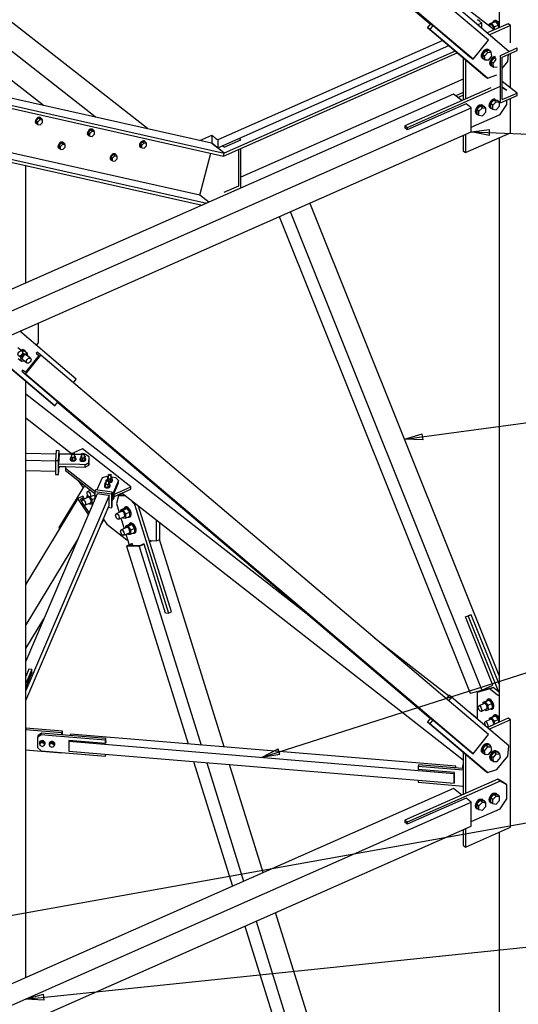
# Paper-space layout 'A0 Advance Steel' of a CAD drawing. Header units: millimetres. Extents: x 292 to 712, y 182 to 776.
# Tile 22 of 61: x 462 to 489, y 373 to 427. Entities that reach past the tile are written whole.
import ezdxf

# ---------------------------------------------------------------- set-up
doc = ezdxf.new("R2010")
doc.units = ezdxf.units.MM
doc.layers.get('0').update_dxf_attribs({"linetype": 'CONTINUOUS'})
for name, color, linetype in [('AS_Belki', 145, 'CONTINUOUS'), ('AS_Blachy', 30, 'CONTINUOUS'), ('AS_Kraty', 9, 'CONTINUOUS'), ('AS_Schody', 253, 'CONTINUOUS'), ('AS_Sruby', 9, 'CONTINUOUS')]:
    doc.layers.add(name, color=color, linetype=linetype)

psp = doc.layouts.new('A0 Advance Steel')

# ---------------------------------------------------------------- hatches: boundary and pattern name
at = {"layer": 'AS_Kraty', "extrusion": (-7.6233e-17, 0.809331, 0.587353)}
h = psp.add_hatch(dxfattribs=at)
h.set_pattern_fill('GRATE', color=9, scale=0.266667, angle=-142.9443, style=0)
h.set_pattern_definition([(217.0557, (-473.52048, -32669.24063), (0.1275485, -0.1689205), []), (307.0557, (-473.5205, -32669.2406), (0.675682, 0.510194), [])])
h.paths.add_polyline_path([(-477.952, -32681.864), (-485.48, -32671.007), (-485.546, -32671.057), (-485.608, -32671.187), (-485.697, -32671.255), (-485.777, -32671.148), (-485.816, -32671.094), (-487.184, -32669.12), (-487.406, -32669.288), (-477.954, -32681.865)], flags=0)
h.paths.add_polyline_path([(-463.077, -32671.718), (-463.117, -32671.664), (-461.214, -32670.144), (-469.225, -32659.485), (-469.268, -32659.435), (-472.059, -32658.368), (-472.77, -32658.821), (-473.05, -32658.447), (-485.283, -32667.684), (-484.523, -32668.781), (-484.494, -32668.843), (-484.618, -32669.104), (-484.618, -32669.187), (-476.064, -32681.524)], flags=0)
h = psp.add_hatch(dxfattribs=at)
h.set_pattern_fill('GRATE', color=9, scale=0.266667, angle=126.926, style=0)
h.set_pattern_definition([(126.926, (-457.3433, -32657.28548), (-0.169209, -0.127166), []), (216.926, (-457.3433, -32657.2855), (0.50866, -0.676835), [])])
h.paths.add_polyline_path([(-453.947, -32664.69), (-452.721, -32663.769), (-460.781, -32653.045), (-463.472, -32652.016)], flags=0)
h = psp.add_hatch(dxfattribs=at)
h.set_pattern_fill('GRATE', color=9, scale=0.266667, angle=126.926, style=0)
h.set_pattern_definition([(126.926, (-460.17942, -32659.41691), (-0.169209, -0.127166), []), (216.926, (-460.1794, -32659.4169), (0.50866, -0.676835), [])])
h.paths.add_polyline_path([(-456.783, -32666.822), (-455.557, -32665.9), (-463.617, -32655.176), (-466.308, -32654.148)], flags=0)
h = psp.add_hatch(dxfattribs=at)
h.set_pattern_fill('GRATE', color=9, scale=0.266667, angle=126.926, style=0)
h.set_pattern_definition([(126.926, (-463.01554, -32661.54835), (-0.169209, -0.127166), []), (216.926, (-463.0155, -32661.54835), (0.50866, -0.676835), [])])
h.paths.add_polyline_path([(-459.619, -32668.953), (-458.393, -32668.032), (-466.453, -32657.307), (-469.144, -32656.279)], flags=0)

# ---------------------------------------------------------------- linework, layer by layer
at = {"color": 0, "linetype": 'ByBlock', "lineweight": -2}
for p, q in [((486.863, 420.614), (487.869, 420.74)), ((487.855, 420.407), (486.863, 420.614)), ((487.855, 420.407), (487.869, 420.74)), ((483.23, 403.883), (484.198, 404.181)), ((484.243, 403.851), (483.23, 403.883)), ((484.243, 403.851), (484.198, 404.181)), ((475.451, 386.585), (476.353, 387.048)), ((476.454, 386.731), (475.451, 386.585)), ((476.454, 386.731), (476.353, 387.048)), ((462.604, 373.432), (463.582, 373.701)), ((463.616, 373.37), (462.604, 373.432)), ((463.616, 373.37), (463.582, 373.701))]:
    psp.add_line(p, q, dxfattribs=at)
at = {"color": 7}
for points in [[(486.863, 420.614), (520.758, 419.239), (537.648, 419.239)], [(483.23, 403.883), (520.758, 408.941), (537.648, 408.941)], [(475.451, 386.585), (520.758, 401.062), (535.706, 401.062)], [(461.059, 377.864), (520.694, 388.547), (535.641, 388.547)], [(462.604, 373.432), (520.758, 379.465), (537.648, 379.465)]]:
    psp.add_lwpolyline(points, dxfattribs=at)
at = {"layer": 'AS_Belki', "linetype": 'Continuous', "ltscale": 0.15}
for p, q in [((488.38, 458.051), (488.38, 426.266)), ((487.806, 425.588), (463.433, 446.235)), ((486.968, 424.552), (462.595, 445.198)), ((464.344, 443.664), (484.641, 426.47)), ((484.656, 426.488), (484.648, 426.494)), ((484.648, 426.494), (484.656, 426.488)), ((484.656, 426.488), (484.792, 426.382)), ((484.792, 426.382), (486.768, 424.708)), ((486.968, 424.552), (487.806, 425.588)), ((486.768, 424.708), (486.968, 424.552)), ((485.902, 422.66), (438.346, 401.669)), ((486.358, 422.304), (485.902, 422.66)), ((486.583, 422.128), (483.385, 420.717)), ((486.863, 421.909), (486.583, 422.128)), ((438.346, 400.493), (486.863, 421.909)), ((486.863, 420.614), (486.863, 421.909)), ((438.346, 399.198), (486.863, 420.614)), ((483.241, 420.829), (483.249, 420.833)), ((483.249, 420.823), (483.241, 420.829)), ((483.385, 420.717), (483.249, 420.823)), ((488.38, 420.282), (488.38, 388.498)), ((462.616, 412.382), (462.616, 418.776)), ((488.38, 391.028), (478.08, 416.737)), ((477.014, 416.267), (487.439, 390.244)), ((476.419, 416.004), (486.81, 390.069)), ((463.233, 408.622), (463.183, 408.56)), ((463.433, 408.466), (463.233, 408.622)), ((462.595, 407.429), (463.433, 408.466)), ((463.335, 408.441), (462.597, 407.529)), ((463.183, 408.56), (463.33, 408.435)), ((463.183, 408.56), (463.335, 408.441)), ((487.806, 387.82), (463.433, 408.466)), ((462.445, 407.648), (462.395, 407.586)), ((462.395, 407.586), (464.371, 405.912)), ((462.395, 407.586), (462.595, 407.429)), ((462.597, 407.529), (462.445, 407.648)), ((486.968, 386.783), (462.595, 407.429)), ((462.616, 388.122), (462.616, 407.04)), ((462.616, 406.349), (478.02, 394.311)), ((464.344, 405.895), (484.641, 388.701)), ((464.371, 405.912), (464.363, 405.918)), ((462.616, 405.054), (465.114, 403.102)), ((464.265, 403.081), (462.616, 403.115)), ((464.243, 402.689), (462.616, 402.723)), ((462.616, 402.184), (464.243, 402.15)), ((466.507, 400.924), (462.616, 391.823)), ((467.153, 400.829), (462.616, 390.215)), ((465.452, 400.67), (462.616, 396.01)), ((465.719, 400.788), (465.452, 400.67)), ((466.024, 399.795), (465.452, 400.67)), ((465.775, 400.702), (465.593, 400.622)), ((465.685, 400.482), (465.593, 400.622)), ((465.707, 400.591), (465.775, 400.702)), ((465.775, 400.702), (465.719, 400.788)), ((467.114, 400.834), (466.507, 400.924)), ((467.153, 400.829), (467.114, 400.834)), ((467.153, 400.289), (467.153, 400.829)), ((467.864, 400.953), (486.425, 386.447)), ((462.616, 389.675), (467.153, 400.289)), ((465.662, 400.517), (465.685, 400.555)), ((466.068, 399.897), (465.799, 400.307)), ((466.684, 399.191), (466.873, 399.502)), ((465.439, 398.427), (462.616, 393.788)), ((468.364, 398.196), (468.097, 398.079)), ((468.097, 398.079), (471.455, 387.314)), ((468.798, 398.056), (468.097, 398.079)), ((468.42, 398.195), (468.239, 398.115)), ((468.827, 398.095), (468.239, 398.115)), ((468.42, 398.195), (468.364, 398.196)), ((468.447, 398.108), (468.42, 398.195)), ((469.064, 398.173), (468.798, 398.056)), ((468.798, 398.056), (472.166, 387.254)), ((469.008, 398.175), (468.827, 398.095)), ((469.064, 398.173), (469.008, 398.175)), ((470.231, 394.431), (469.064, 398.173)), ((469.449, 398.37), (469.36, 398.33)), ((469.505, 398.368), (469.367, 398.307)), ((473.411, 387.151), (469.893, 398.43)), ((470.242, 394.436), (470.231, 394.431)), ((486.562, 394.218), (486.743, 394.298)), ((488.047, 390.512), (486.562, 394.218)), ((486.743, 394.298), (486.754, 394.303)), ((486.754, 394.303), (486.755, 394.301)), ((462.616, 392.506), (463.599, 394.121)), ((485.631, 389.926), (481.603, 393.074)), ((462.951, 391.191), (462.616, 390.407)), ((462.938, 391.193), (462.951, 391.191)), ((487.439, 390.244), (488.047, 390.512)), ((488.347, 390.644), (488.38, 390.659)), ((486.81, 390.069), (487.439, 390.244)), ((487.198, 388.701), (486.723, 389.073)), ((484.656, 388.719), (484.648, 388.726)), ((484.648, 388.726), (484.656, 388.719)), ((484.656, 388.719), (484.792, 388.613)), ((484.792, 388.613), (486.768, 386.939)), ((465.052, 387.847), (465.033, 387.765)), ((486.037, 386.099), (465.052, 387.847)), ((486.968, 386.783), (487.806, 387.82)), ((464.97, 387.506), (464.959, 387.459)), ((464.959, 387.459), (485.943, 385.711)), ((464.959, 387.459), (464.959, 386.92)), ((466.95, 387.341), (464.97, 387.506)), ((466.975, 387.442), (466.95, 387.341)), ((466.975, 387.45), (466.976, 387.45)), ((466.976, 387.45), (466.975, 387.442)), ((462.616, 374.613), (462.616, 386.996)), ((464.959, 386.92), (485.943, 385.171)), ((486.768, 386.939), (486.968, 386.783)), ((471.754, 386.354), (473.867, 379.579)), ((472.466, 386.294), (474.476, 379.848)), ((475.542, 380.319), (473.711, 386.191)), ((483.974, 385.922), (483.976, 385.93)), ((485.955, 385.757), (483.974, 385.922)), ((485.943, 385.711), (485.955, 385.757)), ((485.943, 385.171), (485.943, 385.711)), ((485.949, 385.702), (485.955, 385.725)), ((485.949, 385.227), (485.949, 385.702)), ((485.955, 385.725), (485.955, 385.757)), ((486.017, 386.017), (486.037, 386.099)), ((486.025, 386.016), (486.031, 386.043)), ((486.031, 386.016), (486.031, 386.043)), ((486.037, 386.015), (486.037, 386.099)), ((485.943, 385.171), (485.955, 385.218)), ((485.955, 385.25), (485.949, 385.251)), ((485.949, 385.227), (485.955, 385.25)), ((485.955, 385.218), (485.955, 385.25)), ((485.902, 384.892), (438.346, 363.9)), ((486.358, 384.535), (485.902, 384.892)), ((438.346, 362.724), (486.863, 384.14)), ((486.583, 384.359), (483.385, 382.948)), ((486.863, 384.14), (486.583, 384.359)), ((486.863, 382.845), (486.863, 384.14)), ((483.241, 383.061), (483.249, 383.064)), ((483.249, 383.054), (483.241, 383.061)), ((483.385, 382.948), (483.249, 383.054)), ((438.346, 361.429), (486.863, 382.845)), ((488.38, 382.514), (488.38, 350.396)), ((483.744, 354.018), (476.219, 378.147)), ((475.153, 377.677), (482.141, 355.272)), ((474.544, 377.408), (481.224, 355.988))]:
    psp.add_line(p, q, dxfattribs=at)
at = {"layer": 'AS_Blachy', "linetype": 'Continuous', "ltscale": 0.15}
for p, q in [((488.918, 424.982), (485.79, 427.632)), ((484.656, 426.488), (484.488, 426.281)), ((484.784, 426.388), (484.617, 426.181)), ((488.876, 426.486), (487.737, 425.983)), ((489.005, 426.385), (487.859, 425.88)), ((489.005, 426.385), (488.876, 426.486)), ((489.005, 425.445), (489.005, 426.385)), ((484.488, 426.281), (487.616, 423.631)), ((484.617, 426.181), (484.488, 426.281)), ((486.678, 424.434), (484.617, 426.181)), ((488.855, 424.424), (488.9, 424.824)), ((489.005, 422.995), (489.005, 424.87)), ((486.425, 424.64), (486.425, 422.333)), ((486.553, 424.532), (486.553, 422.39)), ((487.139, 424.044), (486.678, 424.434)), ((488.555, 424.053), (488.855, 424.424)), ((487.745, 423.531), (487.139, 424.044)), ((487.616, 423.631), (487.745, 423.531)), ((487.745, 423.531), (488.268, 423.698)), ((487.939, 423.001), (483.249, 420.931)), ((488.44, 423.066), (483.377, 420.831)), ((488.685, 422.953), (488.555, 423.027)), ((488.813, 422.853), (488.555, 423)), ((488.813, 422.853), (488.685, 422.953)), ((463.564, 422.055), (463.544, 422.047)), ((463.589, 422.037), (463.564, 422.055)), ((488.44, 421.555), (488.813, 422.097)), ((488.813, 422.097), (488.813, 422.336)), ((489.005, 420.558), (489.005, 422.421)), ((486.863, 420.859), (488.44, 421.555)), ((466.401, 421.419), (466.38, 421.41)), ((466.425, 421.4), (466.401, 421.419)), ((483.377, 420.831), (483.249, 420.931)), ((483.249, 420.931), (483.249, 420.823)), ((469.237, 420.782), (469.217, 420.773)), ((469.261, 420.764), (469.237, 420.782)), ((483.377, 420.831), (483.377, 420.723)), ((486.425, 420.421), (486.425, 419.576)), ((486.553, 419.476), (489.005, 420.558)), ((486.553, 420.477), (486.553, 419.476)), ((486.425, 419.576), (486.553, 419.476)), ((463.317, 409.138), (463.317, 410.221)), ((465.368, 407.162), (462.292, 409.768)), ((463.203, 408.997), (463.317, 409.138)), ((460.939, 408.461), (464.067, 405.811)), ((464.195, 405.711), (461.383, 408.093)), ((465.207, 406.963), (465.368, 407.162)), ((464.067, 405.811), (464.195, 405.711)), ((464.195, 405.711), (464.363, 405.919)), ((464.277, 403.267), (464.243, 402.719)), ((464.437, 403.263), (464.277, 403.267)), ((464.403, 402.715), (464.437, 403.263)), ((464.437, 403.08), (464.437, 403.263)), ((465.697, 403.359), (465.207, 403.143)), ((468.34, 401.293), (465.697, 403.359)), ((464.437, 403.08), (464.403, 402.532)), ((465.113, 403.066), (464.437, 403.08)), ((465.114, 403.102), (465.036, 403.067)), ((465.646, 403.054), (465.273, 403.062)), ((465.876, 403.049), (465.806, 403.051)), ((466.068, 402.928), (465.876, 403.049)), ((466.049, 402.615), (466.068, 402.928)), ((466.049, 402.485), (466.068, 402.798)), ((466.068, 402.798), (466.068, 402.928)), ((464.403, 402.715), (464.243, 402.719)), ((464.243, 402.719), (464.243, 401.963)), ((464.403, 402.532), (464.403, 402.715)), ((465.566, 402.507), (464.403, 402.532)), ((464.403, 402.402), (464.403, 402.532)), ((464.403, 402.402), (464.78, 402.395)), ((464.403, 401.96), (464.43, 402.402)), ((464.403, 401.96), (464.403, 402.402)), ((464.78, 402.395), (464.778, 402.317)), ((464.778, 402.317), (466.382, 401.063)), ((464.778, 402.317), (464.778, 402.187)), ((464.778, 402.187), (464.855, 402.128)), ((464.78, 402.395), (465.842, 402.372)), ((465.842, 402.502), (465.566, 402.507)), ((465.842, 402.502), (465.989, 402.582)), ((465.842, 402.372), (465.842, 402.502)), ((465.842, 402.372), (466.049, 402.485)), ((465.989, 402.582), (466.049, 402.615)), ((466.049, 402.615), (466.049, 402.485)), ((464.243, 401.963), (464.403, 401.96)), ((464.855, 402.128), (466.304, 400.995)), ((466.767, 401.779), (466.49, 401.131)), ((467.01, 401.864), (466.767, 401.779)), ((467.108, 401.85), (467.01, 401.864)), ((467.527, 401.788), (467.286, 401.824)), ((467.672, 401.645), (467.527, 401.788)), ((465.815, 401.377), (464.422, 399.089)), ((465.473, 401.644), (465.734, 401.245)), ((466.416, 401.142), (466.377, 401.051)), ((467.321, 401.009), (466.416, 401.142)), ((467.321, 400.696), (467.672, 401.516)), ((467.545, 401.347), (467.415, 401.043)), ((467.434, 400.763), (468.34, 401.163)), ((467.439, 400.895), (468.34, 401.293)), ((467.672, 401.645), (467.545, 401.347)), ((467.672, 401.516), (467.672, 401.645)), ((468.34, 401.163), (468.34, 401.293)), ((466.304, 400.995), (466.377, 400.938)), ((466.377, 401.051), (467.283, 400.917)), ((466.377, 401.051), (466.377, 400.621)), ((467.321, 401.009), (467.283, 400.917)), ((467.283, 400.917), (467.283, 400.162)), ((467.415, 401.043), (467.321, 400.825)), ((467.321, 400.751), (467.321, 401.009)), ((467.321, 400.696), (467.321, 400.751)), ((467.421, 400.701), (467.321, 400.657)), ((467.321, 400.538), (467.421, 400.701)), ((467.321, 400.253), (467.321, 400.696)), ((467.354, 400.772), (467.434, 400.763)), ((467.407, 400.896), (467.434, 400.893)), ((467.421, 400.701), (467.409, 400.766)), ((467.434, 400.893), (467.439, 400.895)), ((467.434, 400.763), (467.434, 400.893)), ((467.663, 400.817), (467.554, 400.389)), ((467.833, 400.892), (467.663, 400.817)), ((468.054, 400.804), (467.663, 400.817)), ((467.946, 400.889), (467.833, 400.892)), ((467.11, 400.188), (467.283, 400.162)), ((467.283, 400.162), (467.321, 400.253)), ((467.554, 400.389), (467.706, 399.899)), ((468.481, 400.418), (468.345, 400.577)), ((468.534, 400.356), (468.481, 400.418)), ((468.594, 400.382), (468.534, 400.356)), ((468.534, 400.356), (470.382, 394.431)), ((470.552, 394.507), (468.761, 400.252)), ((466.839, 399.554), (467.032, 399.259)), ((467.801, 399.596), (467.979, 399.026)), ((464.422, 399.089), (464.457, 399.035)), ((467.032, 399.259), (468.113, 398.414)), ((469.735, 398.36), (469.735, 399.49)), ((469.906, 398.436), (469.906, 399.357)), ((468.073, 398.723), (468.253, 398.147)), ((468.113, 398.414), (468.17, 398.412)), ((469.346, 398.373), (469.735, 398.36)), ((469.735, 398.36), (469.906, 398.436)), ((470.23, 394.436), (470.382, 394.431)), ((470.382, 394.431), (470.552, 394.507)), ((486.699, 394.257), (486.573, 394.223)), ((486.869, 394.333), (486.699, 394.257)), ((486.699, 394.257), (488.345, 390.149)), ((486.869, 394.333), (486.743, 394.298)), ((488.38, 390.563), (486.869, 394.333)), ((462.783, 391.378), (462.616, 390.987)), ((462.938, 391.355), (462.616, 390.601)), ((462.938, 391.355), (462.783, 391.378)), ((462.938, 391.161), (462.938, 391.355)), ((485.662, 389.963), (485.505, 389.769)), ((485.79, 389.863), (485.662, 389.963)), ((487.881, 390.303), (487.198, 390.113)), ((487.369, 390.189), (487.198, 390.113)), ((487.198, 390.113), (487.198, 388.67)), ((487.338, 390.216), (487.352, 390.181)), ((488.052, 390.378), (487.369, 390.189)), ((487.881, 390.303), (488.052, 390.378)), ((487.931, 390.264), (487.881, 390.303)), ((488.277, 389.993), (487.931, 390.264)), ((488.38, 390.122), (488.052, 390.378)), ((488.38, 389.913), (488.277, 389.993)), ((485.79, 389.863), (485.629, 389.664)), ((488.918, 387.213), (485.79, 389.863)), ((484.656, 388.719), (484.488, 388.512)), ((484.488, 388.512), (487.616, 385.862)), ((484.617, 388.412), (484.488, 388.512)), ((484.784, 388.619), (484.617, 388.412)), ((487.745, 385.762), (484.617, 388.412)), ((488.876, 388.717), (487.737, 388.214)), ((489.005, 388.617), (487.859, 388.111)), ((489.005, 388.617), (488.876, 388.717)), ((489.005, 382.789), (489.005, 388.617)), ((462.616, 388.122), (462.605, 388.076)), ((464.585, 387.911), (462.605, 388.076)), ((462.605, 388.076), (462.605, 386.997)), ((462.627, 388.169), (462.616, 388.122)), ((464.608, 388.004), (462.627, 388.169)), ((463.454, 387.802), (463.256, 387.657)), ((463.278, 387.75), (463.256, 387.657)), ((463.476, 387.895), (463.278, 387.75)), ((463.454, 387.802), (463.476, 387.895)), ((464.048, 387.753), (463.454, 387.802)), ((466.975, 387.604), (463.476, 387.895)), ((466.952, 387.511), (464.048, 387.753)), ((464.585, 387.911), (464.608, 388.004)), ((464.585, 387.803), (464.585, 387.911)), ((464.608, 387.801), (464.608, 388.004)), ((463.256, 387.657), (463.256, 387.117)), ((466.952, 387.511), (466.975, 387.604)), ((466.952, 387.349), (466.952, 387.511)), ((466.975, 387.442), (466.975, 387.604)), ((488.855, 386.655), (488.918, 387.213)), ((462.605, 386.997), (464.585, 386.832)), ((463.256, 387.117), (463.454, 386.939)), ((463.454, 386.939), (466.952, 386.647)), ((464.585, 386.832), (464.585, 386.845)), ((464.585, 386.832), (464.588, 386.844)), ((466.952, 386.647), (466.952, 386.754)), ((466.952, 386.647), (466.975, 386.74)), ((466.975, 386.74), (466.975, 386.752)), ((486.425, 386.872), (486.425, 384.564)), ((486.553, 386.763), (486.553, 384.621)), ((483.999, 386.185), (483.976, 386.092)), ((486.387, 385.986), (483.999, 386.185)), ((486.409, 386.187), (486.387, 386.094)), ((486.425, 386.186), (486.409, 386.187)), ((488.268, 385.93), (488.855, 386.655)), ((486.425, 385.888), (483.976, 386.092)), ((483.976, 386.092), (483.976, 385.922)), ((486.425, 386.091), (486.387, 386.094)), ((486.387, 386.094), (486.387, 385.986)), ((486.425, 385.983), (486.387, 385.986)), ((487.616, 385.862), (487.745, 385.762)), ((487.745, 385.762), (488.268, 385.93)), ((488.312, 385.397), (483.249, 383.162)), ((488.44, 385.297), (483.377, 383.062)), ((483.976, 385.335), (483.976, 385.229)), ((483.976, 385.229), (486.425, 385.025)), ((488.44, 385.297), (488.312, 385.397)), ((488.685, 385.184), (488.312, 385.397)), ((488.813, 385.084), (488.44, 385.297)), ((488.813, 385.084), (488.685, 385.184)), ((488.813, 384.329), (488.813, 385.084)), ((486.387, 385.028), (486.387, 385.015)), ((486.387, 385.015), (486.425, 385.012)), ((488.44, 383.786), (488.813, 384.329)), ((486.863, 383.09), (488.44, 383.786)), ((483.377, 383.062), (483.249, 383.162)), ((483.249, 383.162), (483.249, 383.054)), ((483.377, 383.062), (483.377, 382.954)), ((486.425, 382.652), (486.425, 381.807)), ((486.553, 381.707), (489.005, 382.789)), ((486.553, 382.709), (486.553, 381.707)), ((486.425, 381.807), (486.553, 381.707))]:
    psp.add_line(p, q, dxfattribs=at)
at = {"layer": 'AS_Kraty', "linetype": 'Continuous', "ltscale": 0.15}
for p, q in [((463.564, 422.055), (454, 429.53)), ((466.401, 421.419), (456.836, 428.894)), ((469.237, 420.782), (459.672, 428.257)), ((487.246, 426.674), (487.206, 426.706)), ((487.446, 426.518), (487.222, 426.419)), ((487.326, 426.612), (487.246, 426.674)), ((487.366, 426.58), (487.326, 426.612)), ((487.406, 426.549), (487.366, 426.58)), ((487.446, 426.518), (487.406, 426.549)), ((487.446, 426.229), (487.446, 426.518)), ((485.318, 425.578), (473.066, 420.17)), ((473.066, 419.738), (485.653, 425.294)), ((466.38, 421.41), (466.401, 421.419)), ((469.217, 420.773), (469.237, 420.782)), ((472.086, 420.129), (472.745, 420.42)), ((472.745, 420.42), (472.77, 420.401)), ((472.745, 420.42), (472.745, 419.989)), ((472.77, 420.401), (472.81, 420.37)), ((472.734, 419.984), (472.745, 419.989)), ((472.745, 419.989), (473.066, 419.738)), ((472.81, 420.37), (472.85, 420.339)), ((472.85, 420.339), (472.89, 420.307)), ((472.89, 420.307), (472.93, 420.276)), ((472.93, 420.276), (472.97, 420.245)), ((472.97, 420.245), (473.01, 420.213)), ((473.01, 420.213), (473.05, 420.182)), ((473.05, 420.182), (473.066, 420.17)), ((473.066, 420.17), (473.066, 419.738))]:
    psp.add_line(p, q, dxfattribs=at)
at = {"layer": 'AS_Schody', "linetype": 'Continuous', "ltscale": 0.15}
for p, q in [((488.107, 426.146), (477.905, 434.12)), ((472.734, 419.984), (448.458, 425.432)), ((448.178, 424.948), (473.385, 419.291)), ((448.264, 425.097), (473.426, 419.449)), ((473.385, 419.291), (486.109, 424.908)), ((486, 425), (473.426, 419.449)), ((488.453, 424.767), (489.359, 425.167)), ((488.453, 422.178), (488.453, 424.767)), ((488.555, 424.672), (489.359, 425.027)), ((489.359, 425.027), (489.359, 425.167)), ((488.555, 422.363), (488.555, 424.672)), ((486.425, 423.477), (474.325, 418.136)), ((489.359, 422.718), (488.555, 423.347)), ((472.097, 417.153), (446.937, 422.8)), ((486.425, 422.738), (486.027, 422.562)), ((486.142, 422.473), (486.425, 422.597)), ((488.453, 422.178), (489.359, 422.578)), ((488.555, 422.363), (489.359, 422.718)), ((489.359, 422.578), (489.359, 422.718)), ((446.678, 422.353), (472.219, 416.621)), ((446.764, 422.501), (472.471, 416.732)), ((472.745, 419.982), (472.734, 419.984)), ((472.751, 419.984), (472.745, 419.982)), ((473.426, 419.449), (472.745, 419.982)), ((473.419, 419.767), (474.325, 420.167)), ((474.325, 420.167), (474.221, 420.248)), ((472.097, 417.153), (472.696, 419.445)), ((473.419, 419.767), (473.315, 419.848)), ((473.385, 419.291), (473.426, 419.449)), ((474.224, 417.673), (474.224, 419.661)), ((474.325, 417.577), (474.325, 419.706)), ((473.419, 417.318), (474.224, 417.673)), ((472.576, 416.778), (472.097, 417.153))]:
    psp.add_line(p, q, dxfattribs=at)
at = {"layer": 'AS_Sruby', "linetype": 'Continuous', "ltscale": 0.15}
for p, q in [((487.934, 426.422), (487.819, 426.371)), ((488.075, 426.569), (487.846, 426.468)), ((487.846, 426.468), (487.971, 426.502)), ((487.846, 426.468), (487.854, 426.387)), ((488.2, 426.604), (487.971, 426.502)), ((487.971, 426.502), (488.118, 426.308)), ((488.2, 426.604), (488.075, 426.569)), ((488.156, 426.665), (488.114, 426.646)), ((488.347, 426.409), (488.118, 426.308)), ((488.118, 426.308), (488.133, 426.157)), ((488.347, 426.409), (488.2, 426.604)), ((488.362, 426.258), (488.347, 426.409)), ((487.642, 425.017), (487.474, 424.81)), ((487.474, 424.81), (487.504, 424.61)), ((487.594, 424.716), (487.474, 424.81)), ((487.594, 424.716), (487.762, 424.923)), ((487.624, 424.516), (487.594, 424.716)), ((487.839, 425.024), (487.642, 425.017)), ((487.762, 424.923), (487.642, 425.017)), ((487.762, 424.923), (487.96, 424.931)), ((487.822, 424.523), (487.99, 424.73)), ((487.856, 425.045), (487.824, 425.07)), ((487.96, 424.931), (487.839, 425.024)), ((487.99, 424.73), (487.96, 424.931)), ((487.455, 424.614), (487.487, 424.589)), ((487.504, 424.61), (487.624, 424.516)), ((487.624, 424.516), (487.822, 424.523)), ((487.916, 424.224), (487.948, 424.199)), ((488.103, 424.627), (487.935, 424.42)), ((487.935, 424.42), (487.965, 424.219)), ((488.055, 424.326), (487.935, 424.42)), ((487.965, 424.219), (488.085, 424.126)), ((488.055, 424.326), (488.223, 424.533)), ((488.085, 424.126), (488.055, 424.326)), ((488.223, 424.533), (488.103, 424.627)), ((488.085, 424.126), (488.283, 424.133)), ((487.353, 422.007), (487.168, 421.818)), ((487.473, 421.913), (487.353, 422.007)), ((487.537, 421.981), (487.353, 422.007)), ((487.519, 422.032), (487.486, 422.057)), ((488.099, 422.336), (487.914, 422.147)), ((488.034, 422.053), (487.914, 422.147)), ((487.914, 422.147), (487.914, 421.931)), ((488.034, 422.053), (488.219, 422.243)), ((488.034, 421.837), (488.034, 422.053)), ((488.219, 422.243), (488.099, 422.336)), ((488.283, 422.31), (488.099, 422.336)), ((488.219, 422.243), (488.404, 422.216)), ((488.404, 422.216), (488.283, 422.31)), ((488.404, 422), (488.404, 422.216)), ((487.155, 421.575), (487.187, 421.55)), ((487.288, 421.724), (487.168, 421.818)), ((487.168, 421.818), (487.168, 421.602)), ((487.168, 421.602), (487.288, 421.508)), ((487.288, 421.724), (487.473, 421.913)), ((487.288, 421.508), (487.288, 421.724)), ((487.288, 421.508), (487.473, 421.482)), ((487.473, 421.913), (487.657, 421.887)), ((487.473, 421.482), (487.657, 421.671)), ((487.657, 421.887), (487.537, 421.981)), ((487.657, 421.671), (487.657, 421.887)), ((487.901, 421.905), (487.933, 421.88)), ((487.914, 421.931), (488.034, 421.837)), ((488.034, 421.837), (488.219, 421.811)), ((488.219, 421.811), (488.404, 422)), ((463.178, 421.055), (463.203, 421.036)), ((463.316, 421.345), (463.192, 421.218)), ((463.192, 421.218), (463.272, 421.155)), ((463.192, 421.218), (463.192, 421.074)), ((463.192, 421.074), (463.272, 421.011)), ((463.272, 421.155), (463.396, 421.282)), ((463.272, 421.011), (463.272, 421.155)), ((463.272, 421.011), (463.396, 420.993)), ((463.396, 421.282), (463.316, 421.345)), ((463.439, 421.327), (463.316, 421.345)), ((463.396, 421.282), (463.519, 421.264)), ((463.396, 420.993), (463.519, 421.12)), ((463.429, 421.365), (463.405, 421.383)), ((463.519, 421.264), (463.439, 421.327)), ((463.519, 421.12), (463.519, 421.264)), ((466.015, 420.418), (466.039, 420.399)), ((466.152, 420.708), (466.028, 420.581)), ((466.028, 420.581), (466.108, 420.519)), ((466.028, 420.581), (466.028, 420.437)), ((466.028, 420.437), (466.108, 420.374)), ((466.108, 420.519), (466.232, 420.645)), ((466.108, 420.374), (466.108, 420.519)), ((466.232, 420.645), (466.152, 420.708)), ((466.275, 420.69), (466.152, 420.708)), ((466.232, 420.645), (466.355, 420.628)), ((466.232, 420.357), (466.355, 420.483)), ((466.265, 420.728), (466.241, 420.747)), ((466.355, 420.628), (466.275, 420.69)), ((466.355, 420.483), (466.355, 420.628)), ((464.553, 420.002), (464.429, 419.876)), ((464.429, 419.876), (464.51, 419.813)), ((464.429, 419.876), (464.429, 419.731)), ((464.51, 419.813), (464.633, 419.94)), ((464.633, 419.94), (464.553, 420.002)), ((464.676, 419.985), (464.553, 420.002)), ((464.633, 419.94), (464.756, 419.922)), ((464.666, 420.022), (464.642, 420.041)), ((464.756, 419.922), (464.676, 419.985)), ((464.756, 419.778), (464.756, 419.922)), ((466.108, 420.374), (466.232, 420.357)), ((468.988, 420.071), (468.864, 419.945)), ((468.864, 419.945), (468.944, 419.882)), ((468.864, 419.945), (468.864, 419.8)), ((468.944, 419.882), (469.068, 420.009)), ((468.944, 419.738), (468.944, 419.882)), ((469.068, 420.009), (468.988, 420.071)), ((469.111, 420.054), (468.988, 420.071)), ((469.068, 420.009), (469.191, 419.991)), ((469.101, 420.091), (469.077, 420.11)), ((469.191, 419.991), (469.111, 420.054)), ((469.191, 419.847), (469.191, 419.991)), ((464.416, 419.712), (464.44, 419.694)), ((464.429, 419.731), (464.51, 419.669)), ((464.51, 419.669), (464.51, 419.813)), ((464.51, 419.669), (464.633, 419.651)), ((464.633, 419.651), (464.756, 419.778)), ((467.389, 419.366), (467.266, 419.239)), ((467.469, 419.303), (467.389, 419.366)), ((467.512, 419.348), (467.389, 419.366)), ((467.502, 419.386), (467.478, 419.405)), ((467.593, 419.285), (467.512, 419.348)), ((468.851, 419.782), (468.875, 419.763)), ((468.864, 419.8), (468.944, 419.738)), ((468.944, 419.738), (469.068, 419.72)), ((469.068, 419.72), (469.191, 419.847)), ((467.252, 419.076), (467.276, 419.057)), ((467.266, 419.239), (467.346, 419.176)), ((467.266, 419.239), (467.266, 419.095)), ((467.266, 419.095), (467.346, 419.032)), ((467.346, 419.176), (467.469, 419.303)), ((467.346, 419.032), (467.346, 419.176)), ((467.346, 419.032), (467.469, 419.014)), ((467.469, 419.303), (467.593, 419.285)), ((467.469, 419.014), (467.593, 419.141)), ((467.593, 419.141), (467.593, 419.285)), ((462.417, 408.678), (462.189, 408.856)), ((462.543, 408.681), (462.418, 408.676)), ((462.561, 408.704), (462.529, 408.729)), ((462.715, 408.546), (462.543, 408.681)), ((462.211, 408.271), (462.384, 408.136)), ((462.354, 408.334), (462.252, 408.413)), ((462.354, 408.334), (462.519, 408.539)), ((462.384, 408.136), (462.354, 408.334)), ((462.384, 408.136), (462.545, 408.142)), ((462.443, 408.599), (462.519, 408.539)), ((462.449, 408.217), (462.677, 408.038)), ((462.519, 408.539), (462.715, 408.546)), ((462.878, 408.287), (462.65, 408.466)), ((462.738, 408.397), (462.715, 408.546)), ((465.033, 402.82), (465.033, 402.793)), ((465.08, 402.975), (465.075, 402.896)), ((465.188, 402.855), (465.075, 402.896)), ((465.075, 402.896), (465.075, 402.78)), ((465.075, 402.78), (465.188, 402.738)), ((465.113, 402.985), (465.08, 402.975)), ((465.113, 403.099), (465.113, 402.935)), ((465.306, 402.891), (465.188, 402.855)), ((465.188, 402.738), (465.188, 402.855)), ((465.188, 402.738), (465.306, 402.775)), ((465.273, 402.931), (465.273, 403.095)), ((465.311, 402.97), (465.273, 402.984)), ((465.311, 402.97), (465.306, 402.891)), ((465.306, 402.775), (465.306, 402.891)), ((465.306, 402.775), (465.311, 402.853)), ((465.311, 402.853), (465.311, 402.97)), ((465.353, 402.786), (465.353, 402.813)), ((465.566, 402.809), (465.566, 402.782)), ((465.613, 402.963), (465.608, 402.885)), ((465.721, 402.843), (465.608, 402.885)), ((465.608, 402.885), (465.608, 402.769)), ((465.608, 402.769), (465.721, 402.727)), ((465.646, 402.974), (465.613, 402.963)), ((465.646, 403.088), (465.646, 402.924)), ((465.839, 402.88), (465.721, 402.843)), ((465.721, 402.727), (465.721, 402.843)), ((465.721, 402.727), (465.839, 402.764)), ((465.806, 402.92), (465.806, 403.084)), ((465.844, 402.959), (465.806, 402.973)), ((465.844, 402.959), (465.839, 402.88)), ((465.839, 402.764), (465.839, 402.88)), ((465.839, 402.764), (465.844, 402.842)), ((465.844, 402.842), (465.844, 402.959)), ((465.886, 402.775), (465.886, 402.802)), ((467.108, 401.829), (467.058, 401.799)), ((467.094, 401.723), (467.058, 401.799)), ((467.058, 401.799), (467.058, 401.686)), ((467.224, 401.704), (467.094, 401.723)), ((467.094, 401.681), (467.094, 401.723)), ((467.108, 401.937), (467.108, 401.773)), ((467.317, 401.761), (467.224, 401.704)), ((467.224, 401.588), (467.224, 401.704)), ((467.266, 401.787), (467.266, 401.951)), ((467.28, 401.836), (467.266, 401.838)), ((467.317, 401.761), (467.28, 401.836)), ((467.317, 401.644), (467.317, 401.761)), ((467.347, 401.632), (467.347, 401.659)), ((466.148, 401.116), (465.989, 401.046)), ((466.897, 401.364), (466.897, 401.337)), ((466.978, 401.526), (466.928, 401.495)), ((466.964, 401.42), (466.928, 401.495)), ((466.928, 401.495), (466.928, 401.379)), ((466.928, 401.379), (466.964, 401.303)), ((467.094, 401.401), (466.964, 401.42)), ((466.964, 401.303), (466.964, 401.42)), ((466.964, 401.303), (467.094, 401.284)), ((466.978, 401.633), (466.978, 401.469)), ((467.187, 401.457), (467.094, 401.401)), ((467.094, 401.284), (467.094, 401.401)), ((467.094, 401.284), (467.187, 401.34)), ((467.136, 401.483), (467.136, 401.647)), ((467.136, 401.601), (467.224, 401.588)), ((467.15, 401.532), (467.136, 401.534)), ((467.187, 401.457), (467.15, 401.532)), ((467.187, 401.34), (467.187, 401.457)), ((467.217, 401.328), (467.217, 401.355)), ((467.224, 401.588), (467.317, 401.644)), ((466.02, 400.733), (465.716, 400.598)), ((466.001, 400.823), (465.941, 400.796)), ((465.941, 400.796), (466.02, 400.798)), ((465.941, 400.796), (465.943, 400.698)), ((466.108, 400.75), (466.377, 400.868)), ((466.11, 400.75), (466.216, 400.588)), ((466.377, 400.659), (466.216, 400.588)), ((466.216, 400.588), (466.218, 400.373)), ((466.333, 400.849), (466.355, 400.817)), ((466.355, 400.817), (466.377, 400.817)), ((466.377, 400.793), (466.362, 400.817)), ((465.836, 400.302), (466.14, 400.436)), ((466.061, 400.402), (466.082, 400.369)), ((466.082, 400.369), (466.218, 400.373)), ((466.218, 400.373), (466.283, 400.401)), ((468.002, 400.133), (467.772, 400.032)), ((468.14, 400.128), (467.911, 400.027)), ((468.14, 400.128), (468.002, 400.133)), ((468.066, 400.206), (468.023, 400.187)), ((468.276, 399.912), (468.14, 400.128)), ((467.833, 399.955), (467.529, 399.821)), ((467.68, 399.542), (467.984, 399.676)), ((467.772, 400.032), (467.771, 399.928)), ((467.772, 400.032), (467.911, 400.027)), ((467.887, 399.634), (467.906, 399.605)), ((467.906, 399.605), (468.044, 399.6)), ((467.911, 400.027), (468.047, 399.811)), ((468.047, 399.811), (468.044, 399.6)), ((468.044, 399.6), (468.273, 399.701)), ((468.276, 399.912), (468.047, 399.811)), ((468.251, 399.647), (468.294, 399.666)), ((468.273, 399.701), (468.276, 399.912)), ((468.105, 399.082), (467.801, 398.948)), ((468.045, 399.159), (468.043, 399.055)), ((468.274, 399.26), (468.045, 399.159)), ((468.045, 399.159), (468.183, 399.154)), ((468.412, 399.255), (468.183, 399.154)), ((468.183, 399.154), (468.319, 398.938)), ((468.412, 399.255), (468.274, 399.26)), ((468.338, 399.333), (468.296, 399.314)), ((468.548, 399.039), (468.319, 398.938)), ((468.548, 399.039), (468.412, 399.255)), ((468.546, 398.828), (468.548, 399.039)), ((467.952, 398.669), (468.256, 398.803)), ((468.159, 398.761), (468.178, 398.731)), ((468.178, 398.731), (468.316, 398.727)), ((468.319, 398.938), (468.316, 398.727)), ((468.316, 398.727), (468.546, 398.828)), ((468.524, 398.774), (468.566, 398.793)), ((487.587, 389.518), (487.284, 389.384)), ((487.729, 389.665), (487.5, 389.564)), ((487.5, 389.564), (487.624, 389.598)), ((487.5, 389.564), (487.508, 389.483)), ((487.853, 389.699), (487.624, 389.598)), ((487.624, 389.598), (487.771, 389.404)), ((487.853, 389.699), (487.729, 389.665)), ((487.81, 389.761), (487.767, 389.742)), ((488.001, 389.505), (487.771, 389.404)), ((487.771, 389.404), (487.794, 389.175)), ((488.001, 389.505), (487.853, 389.699)), ((488.023, 389.276), (488.001, 389.505)), ((487.402, 389.087), (487.706, 389.221)), ((487.633, 389.189), (487.669, 389.141)), ((487.669, 389.141), (487.794, 389.175)), ((487.794, 389.175), (488.023, 389.276)), ((488.075, 388.8), (487.846, 388.699)), ((488.2, 388.835), (487.971, 388.734)), ((487.985, 389.199), (488.027, 389.218)), ((488.2, 388.835), (488.075, 388.8)), ((488.156, 388.897), (488.114, 388.878)), ((488.347, 388.64), (488.2, 388.835)), ((487.934, 388.653), (487.63, 388.519)), ((487.749, 388.222), (488.053, 388.357)), ((487.846, 388.699), (487.971, 388.734)), ((487.846, 388.699), (487.854, 388.618)), ((487.971, 388.734), (488.118, 388.539)), ((487.979, 388.324), (487.981, 388.322)), ((488.347, 388.64), (488.118, 388.539)), ((488.118, 388.539), (488.133, 388.388)), ((488.362, 388.49), (488.347, 388.64)), ((463.364, 387.403), (463.36, 387.384)), ((463.401, 387.409), (463.387, 387.351)), ((463.387, 387.351), (463.501, 387.395)), ((463.387, 387.351), (463.387, 387.243)), ((463.387, 387.243), (463.501, 387.179)), ((463.515, 387.454), (463.401, 387.409)), ((463.501, 387.395), (463.515, 387.454)), ((463.501, 387.395), (463.616, 387.332)), ((463.501, 387.179), (463.616, 387.224)), ((463.63, 387.39), (463.515, 387.454)), ((463.616, 387.332), (463.63, 387.39)), ((463.616, 387.332), (463.616, 387.224)), ((463.616, 387.224), (463.63, 387.282)), ((463.63, 387.282), (463.63, 387.39)), ((463.67, 387.307), (463.675, 387.327)), ((463.892, 387.359), (463.888, 387.34)), ((463.929, 387.365), (463.915, 387.307)), ((463.915, 387.307), (464.029, 387.351)), ((463.915, 387.307), (463.915, 387.199)), ((463.915, 387.199), (464.029, 387.135)), ((464.043, 387.41), (463.929, 387.365)), ((464.029, 387.351), (464.043, 387.41)), ((464.029, 387.351), (464.144, 387.288)), ((464.158, 387.346), (464.043, 387.41)), ((464.144, 387.288), (464.158, 387.346)), ((464.144, 387.288), (464.144, 387.18)), ((464.144, 387.18), (464.158, 387.238)), ((464.158, 387.238), (464.158, 387.346)), ((464.198, 387.263), (464.203, 387.283)), ((487.642, 387.249), (487.474, 387.041)), ((487.839, 387.256), (487.642, 387.249)), ((487.762, 387.155), (487.642, 387.249)), ((487.856, 387.276), (487.824, 387.302)), ((487.96, 387.162), (487.839, 387.256)), ((464.029, 387.135), (464.144, 387.18)), ((487.455, 386.845), (487.487, 386.82)), ((487.474, 387.041), (487.504, 386.841)), ((487.594, 386.947), (487.474, 387.041)), ((487.504, 386.841), (487.624, 386.747)), ((487.594, 386.947), (487.762, 387.155)), ((487.624, 386.747), (487.594, 386.947)), ((487.624, 386.747), (487.822, 386.754)), ((487.762, 387.155), (487.96, 387.162)), ((487.822, 386.754), (487.99, 386.962)), ((488.103, 386.858), (487.935, 386.651)), ((487.99, 386.962), (487.96, 387.162)), ((488.055, 386.557), (488.223, 386.764)), ((488.3, 386.865), (488.103, 386.858)), ((488.223, 386.764), (488.103, 386.858)), ((488.223, 386.764), (488.421, 386.771)), ((488.317, 386.886), (488.285, 386.911)), ((488.421, 386.771), (488.3, 386.865)), ((488.451, 386.571), (488.421, 386.771)), ((487.916, 386.455), (487.948, 386.43)), ((487.935, 386.651), (487.965, 386.451)), ((488.055, 386.557), (487.935, 386.651)), ((487.965, 386.451), (488.085, 386.357)), ((488.085, 386.357), (488.055, 386.557)), ((488.085, 386.357), (488.283, 386.364)), ((488.283, 386.364), (488.451, 386.571)), ((488.099, 384.568), (487.914, 384.378)), ((488.219, 384.474), (488.099, 384.568)), ((488.283, 384.541), (488.099, 384.568)), ((488.265, 384.593), (488.233, 384.618)), ((488.404, 384.447), (488.283, 384.541)), ((487.353, 384.238), (487.168, 384.049)), ((487.288, 383.955), (487.168, 384.049)), ((487.168, 384.049), (487.168, 383.833)), ((487.288, 383.955), (487.473, 384.144)), ((487.473, 384.144), (487.353, 384.238)), ((487.537, 384.212), (487.353, 384.238)), ((487.473, 384.144), (487.657, 384.118)), ((487.519, 384.264), (487.486, 384.289)), ((487.657, 384.118), (487.537, 384.212)), ((487.657, 383.902), (487.657, 384.118)), ((487.901, 384.136), (487.933, 384.111)), ((488.034, 384.284), (487.914, 384.378)), ((487.914, 384.378), (487.914, 384.163)), ((487.914, 384.163), (488.034, 384.069)), ((488.034, 384.284), (488.219, 384.474)), ((488.034, 384.069), (488.034, 384.284)), ((488.034, 384.069), (488.219, 384.042)), ((488.219, 384.474), (488.404, 384.447)), ((488.219, 384.042), (488.404, 384.232)), ((488.404, 384.232), (488.404, 384.447)), ((487.155, 383.807), (487.187, 383.782)), ((487.168, 383.833), (487.288, 383.739)), ((487.288, 383.739), (487.288, 383.955)), ((487.288, 383.739), (487.473, 383.713)), ((487.473, 383.713), (487.657, 383.902))]:
    psp.add_line(p, q, dxfattribs=at)
at = {"layer": 'AS_Sruby', "linetype": 'Continuous', "ltscale": 0.15, "extrusion": (0.600783, -0.469537, 0.646989)}
for centre in [(606.593, -72.905, 85.921), (606.569, -73.296, 86.382)]:
    psp.add_circle(centre, 0.16, dxfattribs=at)
at = {"layer": 'AS_Sruby', "linetype": 'Continuous', "ltscale": 0.15, "extrusion": (3.00698e-13, 0.809331, 0.587353)}
for centre in [(-465.193, -236.76, 326.239), (-465.726, -236.754, 326.23)]:
    psp.add_circle(centre, 0.08, dxfattribs=at)
at = {"layer": 'AS_Sruby', "linetype": 'Continuous', "ltscale": 0.15, "extrusion": (1.54251e-13, 0.809331, 0.587353)}
psp.add_circle((-467.057, -235.904, 325.06), 0.08, dxfattribs=at)
at = {"layer": 'AS_Sruby', "linetype": 'Continuous', "ltscale": 0.15, "extrusion": (3.08613e-13, 0.809331, 0.587353)}
psp.add_circle((-467.187, -236.083, 325.306), 0.08, dxfattribs=at)
at = {"layer": 'AS_Sruby', "linetype": 'Continuous', "ltscale": 0.15, "extrusion": (-0.799412, -0.352872, 0.486233)}
for centre in [(-178.256, 285.817, -513.655), (-178.556, 286.026, -514.03), (-176.815, 286.48, -514.845), (-175.906, 286.429, -514.755), (-159.287, 293.209, -526.938)]:
    psp.add_circle(centre, 0.16, dxfattribs=at)
for centre, radius, start, end in [((-192.908, 300.77, -540.528), 0.16, 30.1704, 175.9233), ((-192.908, 300.892, -540.746), 0.293, 74.5461, 215.6773), ((-192.908, 300.915, -540.787), 0.293, 97.1774, 175.9233), ((-178.256, 285.979, -513.945), 0.16, 356.2123, 176.2123), ((-176.815, 286.763, -515.354), 0.293, 329.8338, 210.4348), ((-176.815, 286.786, -515.395), 0.293, 358.0697, 178.0697), ((-176.815, 286.641, -515.135), 0.16, 9.3197, 189.3197), ((-175.906, 286.591, -515.045), 0.16, 9.3197, 189.3197), ((-175.906, 286.713, -515.264), 0.293, 329.8338, 210.4346), ((-175.906, 286.735, -515.304), 0.293, 358.0697, 178.0697), ((-159.287, 293.37, -527.228), 0.16, 355.9233, 175.9233), ((-159.287, 293.492, -527.447), 0.293, 324.1643, 215.6773), ((-159.287, 293.515, -527.488), 0.293, 355.9233, 175.9233), ((-158.356, 293.476, -527.419), 0.293, 74.5461, 215.6773), ((-158.356, 293.499, -527.46), 0.293, 97.1774, 175.9233), ((-158.356, 293.193, -526.91), 0.16, 339.0685, 289.5301), ((-158.356, 293.354, -527.2), 0.16, 355.9233, 175.9233)]:
    psp.add_arc(centre, radius, start, end, dxfattribs=at)
at = {"layer": 'AS_Sruby', "linetype": 'Continuous', "ltscale": 0.15, "extrusion": (0.600783, -0.469537, 0.646989)}
for centre, radius, start, end in [((635.021, -79.324, 93.487), 0.293, 358.538, 178.538), ((634.997, -79.715, 93.947), 0.293, 32.288, 178.538), ((632.44, -80.367, 94.716), 0.293, 5.3808, 185.3808), ((633.159, -80.616, 95.009), 0.293, 27.8808, 185.3808), ((617.173, -68.356, 80.56), 0.2, 5.3808, 185.3808), ((618.418, -70.055, 82.563), 0.2, 5.3808, 185.3808), ((616.877, -69.522, 81.934), 0.2, 5.3808, 185.3808), ((619.662, -71.755, 84.566), 0.2, 5.3808, 185.3808), ((618.122, -71.221, 83.936), 0.2, 5.3808, 185.3808), ((606.569, -72.94, 85.963), 0.293, 358.538, 51.0118), ((606.569, -73.108, 86.161), 0.16, 358.538, 178.538), ((605.262, -94.372, 111.221), 0.293, 358.538, 178.538), ((605.238, -94.762, 111.681), 0.293, 358.538, 178.538), ((603.401, -95.664, 112.743), 0.293, 5.3808, 185.3808), ((602.682, -95.415, 112.45), 0.293, 5.3808, 185.3808)]:
    psp.add_arc(centre, radius, start, end, dxfattribs=at)
at = {"layer": 'AS_Sruby', "linetype": 'Continuous', "ltscale": 0.15, "extrusion": (-0.600783, 0.469537, -0.646989)}
for centre, radius, start, end in [((-635.021, -79.351, -93.518), 0.293, 335.771, 204.5949), ((-634.997, -79.741, -93.978), 0.293, 335.771, 147.712), ((-632.44, -80.394, -94.747), 0.293, 333.9216, 206.0075), ((-633.159, -80.643, -95.04), 0.293, 333.9216, 152.1192), ((-633.159, -80.643, -95.04), 0.293, 205.7877, 206.0076), ((-617.173, -68.376, -80.583), 0.2, 331.6238, 208.4481), ((-618.418, -70.075, -82.586), 0.2, 331.6237, 208.4482), ((-616.877, -69.541, -81.957), 0.2, 331.6238, 208.4482), ((-619.662, -71.774, -84.589), 0.2, 331.6238, 208.4483), ((-618.122, -71.241, -83.96), 0.2, 331.6238, 208.4482), ((-606.569, -72.967, -85.994), 0.293, 128.9882, 205.7272), ((-605.262, -94.398, -111.252), 0.293, 335.7709, 204.5949), ((-605.238, -94.789, -111.712), 0.293, 335.771, 204.5949), ((-603.401, -95.69, -112.774), 0.293, 333.9215, 206.0076), ((-602.682, -95.441, -112.481), 0.293, 333.9215, 206.0076)]:
    psp.add_arc(centre, radius, start, end, dxfattribs=at)
at = {"layer": 'AS_Sruby', "linetype": 'Continuous', "ltscale": 0.15, "extrusion": (-7.5586e-14, 0.809331, 0.587353)}
for centre, start in [((-465.193, -236.595, 326.012), 317.7964), ((-465.726, -236.589, 326.003), 317.7965)]:
    psp.add_arc(centre, 0.16, start, 222.4503, dxfattribs=at)
at = {"layer": 'AS_Sruby', "linetype": 'Continuous', "ltscale": 0.15, "extrusion": (-1.11022e-16, 0.809331, 0.587353)}
for centre, radius, start, end in [((-465.193, -236.58, 325.99), 0.16, 357.9459, 177.9459), ((-465.726, -236.573, 325.981), 0.16, 357.9459, 177.9459), ((-467.187, -235.918, 325.078), 0.16, 324.1361, 347.5395), ((-467.187, -235.987, 325.173), 0.08, 8.4062, 188.4062), ((-467.187, -235.918, 325.078), 0.16, 71.4251, 215.5836), ((-467.057, -235.74, 324.833), 0.16, 324.1362, 215.5837), ((-467.057, -235.724, 324.811), 0.16, 357.1562, 177.1562), ((-467.057, -235.808, 324.927), 0.08, 8.4062, 188.4062), ((-467.187, -235.902, 325.057), 0.16, 71.4251, 177.1562)]:
    psp.add_arc(centre, radius, start, end, dxfattribs=at)
at = {"layer": 'AS_Sruby', "linetype": 'Continuous', "ltscale": 0.15, "extrusion": (-1.52677e-13, 0.809331, 0.587353)}
psp.add_arc((-465.193, -236.664, 326.106), 0.08, 357.9459, 177.9459, dxfattribs=at)
at = {"layer": 'AS_Sruby', "linetype": 'Continuous', "ltscale": 0.15, "extrusion": (1.52455e-13, 0.809331, 0.587353)}
psp.add_arc((-465.726, -236.657, 326.097), 0.08, 357.9459, 177.9459, dxfattribs=at)
at = {"layer": 'AS_Sruby', "linetype": 'Continuous', "ltscale": 0.15, "extrusion": (-0.140452, -0.581531, 0.801308)}
for centre, start, end in [((359.623, 388.906, -290.355), 322.391, 226.5092), ((359.623, 388.922, -290.367), 359.7032, 179.7032), ((360.147, 388.971, -290.403), 322.3912, 226.5093), ((360.147, 388.987, -290.415), 359.7032, 179.7032)]:
    psp.add_arc(centre, 0.16, start, end, dxfattribs=at)

doc.saveas('drawing.dxf')
